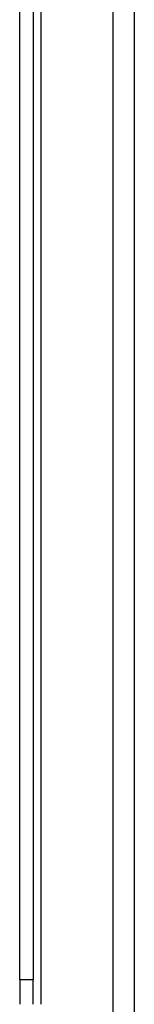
# Model space of a CAD drawing. Header units: inches. Extents: x 0 to 186, y -11 to 121.
# Tile 22 of 93: x 19.299 to 19.939, y 65.737 to 71.247. Entities that reach past the tile are written whole.
import ezdxf

# ---------------------------------------------------------------- set-up
doc = ezdxf.new("R2010")
doc.units = ezdxf.units.IN
doc.header["$LTSCALE"] = 11.141211
doc.header["$MEASUREMENT"] = 0
doc.layers.add('Visible Edges(ANSI)', color=7, linetype='Continuous', lineweight=25)
doc.layers.add('Visible Tangent Edges(ANSI)', color=7, linetype='Continuous', lineweight=25)

msp = doc.modelspace()

# ---------------------------------------------------------------- linework, layer by layer
at = {"layer": 'Visible Edges(ANSI)'}
for p, q in [((19.8214, 31.0116), (19.8214, 96.0852)), ((19.299, 65.8732), (19.299, 91.1983)), ((19.3742, 91.1983), (19.3742, 65.8732)), ((19.299, 65.8732), (19.299, 65.7366)), ((19.3742, 65.7366), (19.3742, 65.8732))]:
    msp.add_line(p, q, dxfattribs=at)
at = {"layer": 'Visible Tangent Edges(ANSI)'}
for p, q in [((19.9389, 96.0852), (19.9389, 31.0116)), ((19.4165, 91.335), (19.4165, 65.7366)), ((19.3742, 65.8732), (19.299, 65.8732))]:
    msp.add_line(p, q, dxfattribs=at)

doc.saveas('drawing.dxf')
